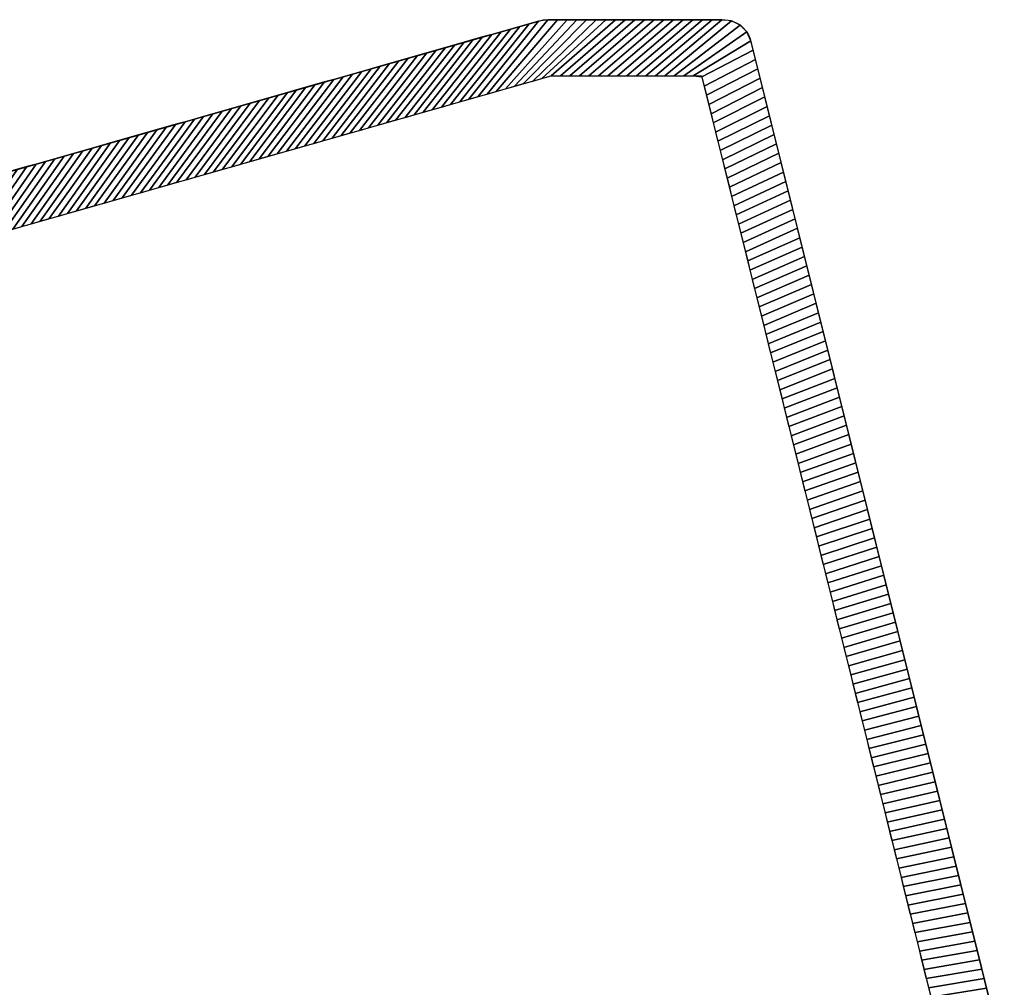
# Model space of a CAD drawing. Extents: x -10.1 to 12.5, y -12 to 12.1.
# Tile 12 of 12: x 8.3 to 12.5, y 8.1 to 12.1. Entities that reach past the tile are written whole.
import ezdxf

# ---------------------------------------------------------------- set-up
doc = ezdxf.new("R2010")
doc.units = 0
doc.header["$MEASUREMENT"] = 0
doc.layers.get('0').update_dxf_attribs({"linetype": 'CONTINUOUS'})

msp = doc.modelspace()

# ---------------------------------------------------------------- linework, layer by layer
for points, elevation in [([(-10.1297, -5.9068), (-10.1297, 6.0788, -0.376322), (-9.9241, 6.3133), (10.531, 12.1372), (11.2894, 12.1372, -0.32213), (11.4015, 12.0566), (12.4626, 7.79, -0.164351), (12.4624, 7.7142, 0.129248), (12.4625, -7.5414, -0.162918), (12.4626, -7.6172), (11.4021, -11.8829, -0.326191), (11.2894, -11.9652), (10.531, -11.9652), (-9.9241, -6.142, -0.376322), (-10.1297, -5.9076)], -13.2806), ([(-10.1297, -5.9068), (-10.1297, 6.0788, -0.376322), (-9.9241, 6.3133), (10.531, 12.1372), (11.2894, 12.1372, -0.32213), (11.4015, 12.0566), (12.4626, 7.79, -0.164351), (12.4624, 7.7142, 0.129248), (12.4625, -7.5414, -0.162918), (12.4626, -7.6172), (11.4021, -11.8829, -0.326191), (11.2894, -11.9652), (10.531, -11.9652), (-9.9241, -6.142, -0.376322), (-10.1297, -5.9076)], -13.2806), ([(-9.8935, -5.9068), (-9.8935, 6.0788, -0.376322), (-9.8933, 6.0791, 0.036591), (-9.8594, 6.0861), (10.564, 11.901), (11.1968, 11.901), (12.2284, 7.7529, 0.128876), (12.2284, -7.58), (11.1969, -11.729), (10.564, -11.729), (-9.8595, -5.9148, 0.036582), (-9.8933, -5.9078, -0.376322), (-9.8935, -5.9076)], -13.5168)]:
    msp.add_lwpolyline(points, format="xyb", dxfattribs=dict(elevation=elevation))
at = {"extrusion": (0, 0, -1)}
for points, elevation in [([(10.1297, -5.9068), (10.1297, 6.0788, 0.376322), (9.9241, 6.3133), (-10.531, 12.1372), (-11.2894, 12.1372, 0.32213), (-11.4015, 12.0566), (-12.4626, 7.79, 0.164351), (-12.4624, 7.7142, -0.129248), (-12.4625, -7.5414, 0.162918), (-12.4626, -7.6172), (-11.4021, -11.8829, 0.326191), (-11.2894, -11.9652), (-10.531, -11.9652), (9.9241, -6.142, 0.376322), (10.1297, -5.9076)], -11.4438), ([(9.8935, -5.9068), (9.8935, 6.0788, 0.376322), (9.8933, 6.0791, -0.036591), (9.8594, 6.0861), (-10.564, 11.901), (-11.1968, 11.901), (-12.2284, 7.7529, -0.128876), (-12.2284, -7.58), (-11.1969, -11.729), (-10.564, -11.729), (9.8595, -5.9148, -0.036582), (9.8933, -5.9078, 0.376322), (9.8935, -5.9076)], -11.68)]:
    msp.add_lwpolyline(points, format="xyb", dxfattribs=dict(at, elevation=elevation))

# ---------------------------------------------------------------- meshes
mesh = msp.add_polymesh((2, 9))
for k, corner in enumerate([(9.9103, 11.7148, -13.5168), (9.9487, 11.7258, -13.5168), (9.9871, 11.7367, -13.5168), (10.0255, 11.7476, -13.5168), (10.0639, 11.7586, -13.5168), (10.1023, 11.7695, -13.5168), (10.1406, 11.7804, -13.5168), (10.179, 11.7914, -13.5168), (10.2174, 11.8023, -13.5168), (10.1577, 12.0309, -13.2806), (10.1968, 12.042, -13.2806), (10.2359, 12.0531, -13.2806), (10.2751, 12.0643, -13.2806), (10.3142, 12.0754, -13.2806), (10.3534, 12.0866, -13.2806), (10.3925, 12.0977, -13.2806), (10.4316, 12.1089, -13.2806), (10.4708, 12.12, -13.2806)]):
    mesh.set_mesh_vertex(divmod(k, 9), corner)
mesh = msp.add_polymesh((2, 9))
for k, corner in enumerate([(9.9103, 11.7148, 11.68), (9.9487, 11.7258, 11.68), (9.9871, 11.7367, 11.68), (10.0255, 11.7476, 11.68), (10.0639, 11.7586, 11.68), (10.1023, 11.7695, 11.68), (10.1406, 11.7804, 11.68), (10.179, 11.7914, 11.68), (10.2174, 11.8023, 11.68), (10.1577, 12.0309, 11.4438), (10.1968, 12.042, 11.4438), (10.2359, 12.0531, 11.4438), (10.2751, 12.0643, 11.4438), (10.3142, 12.0754, 11.4438), (10.3534, 12.0866, 11.4438), (10.3925, 12.0977, 11.4438), (10.4316, 12.1089, 11.4438), (10.4708, 12.12, 11.4438)]):
    mesh.set_mesh_vertex(divmod(k, 9), corner)
mesh = msp.add_polymesh((2, 9))
for k, corner in enumerate([(10.2174, 11.8023, -13.5168), (10.2558, 11.8132, -13.5168), (10.2942, 11.8242, -13.5168), (10.3326, 11.8351, -13.5168), (10.371, 11.846, -13.5168), (10.4094, 11.8569, -13.5168), (10.4478, 11.8679, -13.5168), (10.4862, 11.8788, -13.5168), (10.5246, 11.8897, -13.5168), (10.4708, 12.12, -13.2806), (10.5099, 12.1311, -13.2806), (10.5498, 12.1372, -13.2806), (10.5905, 12.1372, -13.2806), (10.6312, 12.1372, -13.2806), (10.6718, 12.1372, -13.2806), (10.7125, 12.1372, -13.2806), (10.7532, 12.1372, -13.2806), (10.7939, 12.1372, -13.2806)]):
    mesh.set_mesh_vertex(divmod(k, 9), corner)
mesh = msp.add_polymesh((2, 9))
for k, corner in enumerate([(10.2174, 11.8023, 11.68), (10.2558, 11.8132, 11.68), (10.2942, 11.8242, 11.68), (10.3326, 11.8351, 11.68), (10.371, 11.846, 11.68), (10.4094, 11.8569, 11.68), (10.4478, 11.8679, 11.68), (10.4862, 11.8788, 11.68), (10.5246, 11.8897, 11.68), (10.4708, 12.12, 11.4438), (10.5099, 12.1311, 11.4438), (10.5498, 12.1372, 11.4438), (10.5905, 12.1372, 11.4438), (10.6312, 12.1372, 11.4438), (10.6718, 12.1372, 11.4438), (10.7125, 12.1372, 11.4438), (10.7532, 12.1372, 11.4438), (10.7939, 12.1372, 11.4438)]):
    mesh.set_mesh_vertex(divmod(k, 9), corner)
mesh = msp.add_polymesh((2, 9))
for k, corner in enumerate([(10.5246, 11.8897, -13.5168), (10.563, 11.9007, -13.5168), (10.6029, 11.901, -13.5168), (10.6428, 11.901, -13.5168), (10.6827, 11.901, -13.5168), (10.7226, 11.901, -13.5168), (10.7626, 11.901, -13.5168), (10.8025, 11.901, -13.5168), (10.8424, 11.901, -13.5168), (10.7939, 12.1372, -13.2806), (10.8346, 12.1372, -13.2806), (10.8753, 12.1372, -13.2806), (10.916, 12.1372, -13.2806), (10.9567, 12.1372, -13.2806), (10.9974, 12.1372, -13.2806), (11.0381, 12.1372, -13.2806), (11.0788, 12.1372, -13.2806), (11.1195, 12.1372, -13.2806)]):
    mesh.set_mesh_vertex(divmod(k, 9), corner)
mesh = msp.add_polymesh((2, 9))
for k, corner in enumerate([(10.5246, 11.8897, 11.68), (10.563, 11.9007, 11.68), (10.6029, 11.901, 11.68), (10.6428, 11.901, 11.68), (10.6827, 11.901, 11.68), (10.7226, 11.901, 11.68), (10.7626, 11.901, 11.68), (10.8025, 11.901, 11.68), (10.8424, 11.901, 11.68), (10.7939, 12.1372, 11.4438), (10.8346, 12.1372, 11.4438), (10.8753, 12.1372, 11.4438), (10.916, 12.1372, 11.4438), (10.9567, 12.1372, 11.4438), (10.9974, 12.1372, 11.4438), (11.0381, 12.1372, 11.4438), (11.0788, 12.1372, 11.4438), (11.1195, 12.1372, 11.4438)]):
    mesh.set_mesh_vertex(divmod(k, 9), corner)
mesh = msp.add_polymesh((2, 9))
for k, corner in enumerate([(10.8424, 11.901, -13.5168), (10.8823, 11.901, -13.5168), (10.9223, 11.901, -13.5168), (10.9622, 11.901, -13.5168), (11.0021, 11.901, -13.5168), (11.042, 11.901, -13.5168), (11.0819, 11.901, -13.5168), (11.1219, 11.901, -13.5168), (11.1618, 11.901, -13.5168), (11.1195, 12.1372, -13.2806), (11.1602, 12.1372, -13.2806), (11.2009, 12.1372, -13.2806), (11.2416, 12.1372, -13.2806), (11.2823, 12.1372, -13.2806), (11.3225, 12.1324, -13.2806), (11.3589, 12.1146, -13.2806), (11.3871, 12.0856, -13.2806), (11.4035, 12.0486, -13.2806)]):
    mesh.set_mesh_vertex(divmod(k, 9), corner)
mesh = msp.add_polymesh((2, 9))
for k, corner in enumerate([(10.8424, 11.901, 11.68), (10.8823, 11.901, 11.68), (10.9223, 11.901, 11.68), (10.9622, 11.901, 11.68), (11.0021, 11.901, 11.68), (11.042, 11.901, 11.68), (11.0819, 11.901, 11.68), (11.1219, 11.901, 11.68), (11.1618, 11.901, 11.68), (11.1195, 12.1372, 11.4438), (11.1602, 12.1372, 11.4438), (11.2009, 12.1372, 11.4438), (11.2416, 12.1372, 11.4438), (11.2823, 12.1372, 11.4438), (11.3225, 12.1324, 11.4438), (11.3589, 12.1146, 11.4438), (11.3871, 12.0856, 11.4438), (11.4035, 12.0486, 11.4438)]):
    mesh.set_mesh_vertex(divmod(k, 9), corner)
mesh = msp.add_polymesh((2, 9))
for k, corner in enumerate([(9.6031, 11.6274, -13.5168), (9.6415, 11.6383, -13.5168), (9.6799, 11.6492, -13.5168), (9.7183, 11.6602, -13.5168), (9.7567, 11.6711, -13.5168), (9.7951, 11.682, -13.5168), (9.8335, 11.693, -13.5168), (9.8719, 11.7039, -13.5168), (9.9103, 11.7148, -13.5168), (9.8446, 11.9417, -13.2806), (9.8837, 11.9529, -13.2806), (9.9228, 11.964, -13.2806), (9.962, 11.9751, -13.2806), (10.0011, 11.9863, -13.2806), (10.0403, 11.9974, -13.2806), (10.0794, 12.0086, -13.2806), (10.1185, 12.0197, -13.2806), (10.1577, 12.0309, -13.2806)]):
    mesh.set_mesh_vertex(divmod(k, 9), corner)
mesh = msp.add_polymesh((2, 9))
for k, corner in enumerate([(9.6031, 11.6274, 11.68), (9.6415, 11.6383, 11.68), (9.6799, 11.6492, 11.68), (9.7183, 11.6602, 11.68), (9.7567, 11.6711, 11.68), (9.7951, 11.682, 11.68), (9.8335, 11.693, 11.68), (9.8719, 11.7039, 11.68), (9.9103, 11.7148, 11.68), (9.8446, 11.9417, 11.4438), (9.8837, 11.9529, 11.4438), (9.9228, 11.964, 11.4438), (9.962, 11.9751, 11.4438), (10.0011, 11.9863, 11.4438), (10.0403, 11.9974, 11.4438), (10.0794, 12.0086, 11.4438), (10.1185, 12.0197, 11.4438), (10.1577, 12.0309, 11.4438)]):
    mesh.set_mesh_vertex(divmod(k, 9), corner)
mesh = msp.add_polymesh((2, 9))
for k, corner in enumerate([(11.1618, 11.901, -13.5168), (11.198, 11.8962, -13.5168), (11.2076, 11.8575, -13.5168), (11.2172, 11.8187, -13.5168), (11.2269, 11.78, -13.5168), (11.2365, 11.7412, -13.5168), (11.2461, 11.7025, -13.5168), (11.2558, 11.6637, -13.5168), (11.2654, 11.625, -13.5168), (11.4035, 12.0486, -13.2806), (11.4133, 12.0091, -13.2806), (11.4231, 11.9696, -13.2806), (11.4329, 11.9301, -13.2806), (11.4427, 11.8906, -13.2806), (11.4526, 11.8512, -13.2806), (11.4624, 11.8117, -13.2806), (11.4722, 11.7722, -13.2806), (11.482, 11.7327, -13.2806)]):
    mesh.set_mesh_vertex(divmod(k, 9), corner)
mesh = msp.add_polymesh((2, 9))
for k, corner in enumerate([(11.1618, 11.901, 11.68), (11.198, 11.8962, 11.68), (11.2076, 11.8575, 11.68), (11.2172, 11.8187, 11.68), (11.2269, 11.78, 11.68), (11.2365, 11.7412, 11.68), (11.2461, 11.7025, 11.68), (11.2558, 11.6637, 11.68), (11.2654, 11.625, 11.68), (11.4035, 12.0486, 11.4438), (11.4133, 12.0091, 11.4438), (11.4231, 11.9696, 11.4438), (11.4329, 11.9301, 11.4438), (11.4427, 11.8906, 11.4438), (11.4526, 11.8512, 11.4438), (11.4624, 11.8117, 11.4438), (11.4722, 11.7722, 11.4438), (11.482, 11.7327, 11.4438)]):
    mesh.set_mesh_vertex(divmod(k, 9), corner)
mesh = msp.add_polymesh((2, 9))
for k, corner in enumerate([(9.2959, 11.5399, -13.5168), (9.3343, 11.5509, -13.5168), (9.3727, 11.5618, -13.5168), (9.4111, 11.5727, -13.5168), (9.4495, 11.5837, -13.5168), (9.4879, 11.5946, -13.5168), (9.5263, 11.6055, -13.5168), (9.5647, 11.6164, -13.5168), (9.6031, 11.6274, -13.5168), (9.5315, 11.8526, -13.2806), (9.5706, 11.8637, -13.2806), (9.6097, 11.8749, -13.2806), (9.6489, 11.886, -13.2806), (9.688, 11.8971, -13.2806), (9.7271, 11.9083, -13.2806), (9.7663, 11.9194, -13.2806), (9.8054, 11.9306, -13.2806), (9.8446, 11.9417, -13.2806)]):
    mesh.set_mesh_vertex(divmod(k, 9), corner)
mesh = msp.add_polymesh((2, 9))
for k, corner in enumerate([(9.2959, 11.5399, 11.68), (9.3343, 11.5509, 11.68), (9.3727, 11.5618, 11.68), (9.4111, 11.5727, 11.68), (9.4495, 11.5837, 11.68), (9.4879, 11.5946, 11.68), (9.5263, 11.6055, 11.68), (9.5647, 11.6164, 11.68), (9.6031, 11.6274, 11.68), (9.5315, 11.8526, 11.4438), (9.5706, 11.8637, 11.4438), (9.6097, 11.8749, 11.4438), (9.6489, 11.886, 11.4438), (9.688, 11.8971, 11.4438), (9.7271, 11.9083, 11.4438), (9.7663, 11.9194, 11.4438), (9.8054, 11.9306, 11.4438), (9.8446, 11.9417, 11.4438)]):
    mesh.set_mesh_vertex(divmod(k, 9), corner)
mesh = msp.add_polymesh((2, 9))
for k, corner in enumerate([(8.9888, 11.4525, -13.5168), (9.0272, 11.4634, -13.5168), (9.0656, 11.4743, -13.5168), (9.104, 11.4853, -13.5168), (9.1424, 11.4962, -13.5168), (9.1808, 11.5071, -13.5168), (9.2192, 11.5181, -13.5168), (9.2575, 11.529, -13.5168), (9.2959, 11.5399, -13.5168), (9.2184, 11.7634, -13.2806), (9.2575, 11.7746, -13.2806), (9.2966, 11.7857, -13.2806), (9.3358, 11.7969, -13.2806), (9.3749, 11.808, -13.2806), (9.414, 11.8191, -13.2806), (9.4532, 11.8303, -13.2806), (9.4923, 11.8414, -13.2806), (9.5315, 11.8526, -13.2806)]):
    mesh.set_mesh_vertex(divmod(k, 9), corner)
mesh = msp.add_polymesh((2, 9))
for k, corner in enumerate([(8.9888, 11.4525, 11.68), (9.0272, 11.4634, 11.68), (9.0656, 11.4743, 11.68), (9.104, 11.4853, 11.68), (9.1424, 11.4962, 11.68), (9.1808, 11.5071, 11.68), (9.2192, 11.5181, 11.68), (9.2575, 11.529, 11.68), (9.2959, 11.5399, 11.68), (9.2184, 11.7634, 11.4438), (9.2575, 11.7746, 11.4438), (9.2966, 11.7857, 11.4438), (9.3358, 11.7969, 11.4438), (9.3749, 11.808, 11.4438), (9.414, 11.8191, 11.4438), (9.4532, 11.8303, 11.4438), (9.4923, 11.8414, 11.4438), (9.5315, 11.8526, 11.4438)]):
    mesh.set_mesh_vertex(divmod(k, 9), corner)
mesh = msp.add_polymesh((2, 9))
for k, corner in enumerate([(8.6816, 11.365, -13.5168), (8.72, 11.3759, -13.5168), (8.7584, 11.3869, -13.5168), (8.7968, 11.3978, -13.5168), (8.8352, 11.4087, -13.5168), (8.8736, 11.4197, -13.5168), (8.912, 11.4306, -13.5168), (8.9504, 11.4415, -13.5168), (8.9888, 11.4525, -13.5168), (8.9052, 11.6743, -13.2806), (8.9444, 11.6854, -13.2806), (8.9835, 11.6966, -13.2806), (9.0227, 11.7077, -13.2806), (9.0618, 11.7188, -13.2806), (9.1009, 11.73, -13.2806), (9.1401, 11.7411, -13.2806), (9.1792, 11.7523, -13.2806), (9.2184, 11.7634, -13.2806)]):
    mesh.set_mesh_vertex(divmod(k, 9), corner)
mesh = msp.add_polymesh((2, 9))
for k, corner in enumerate([(8.6816, 11.365, 11.68), (8.72, 11.3759, 11.68), (8.7584, 11.3869, 11.68), (8.7968, 11.3978, 11.68), (8.8352, 11.4087, 11.68), (8.8736, 11.4197, 11.68), (8.912, 11.4306, 11.68), (8.9504, 11.4415, 11.68), (8.9888, 11.4525, 11.68), (8.9052, 11.6743, 11.4438), (8.9444, 11.6854, 11.4438), (8.9835, 11.6966, 11.4438), (9.0227, 11.7077, 11.4438), (9.0618, 11.7188, 11.4438), (9.1009, 11.73, 11.4438), (9.1401, 11.7411, 11.4438), (9.1792, 11.7523, 11.4438), (9.2184, 11.7634, 11.4438)]):
    mesh.set_mesh_vertex(divmod(k, 9), corner)
mesh = msp.add_polymesh((2, 9))
for k, corner in enumerate([(11.2654, 11.625, -13.5168), (11.2751, 11.5863, -13.5168), (11.2847, 11.5475, -13.5168), (11.2943, 11.5088, -13.5168), (11.304, 11.47, -13.5168), (11.3136, 11.4313, -13.5168), (11.3232, 11.3926, -13.5168), (11.3329, 11.3538, -13.5168), (11.3425, 11.3151, -13.5168), (11.482, 11.7327, -13.2806), (11.4919, 11.6932, -13.2806), (11.5017, 11.6537, -13.2806), (11.5115, 11.6142, -13.2806), (11.5213, 11.5747, -13.2806), (11.5311, 11.5352, -13.2806), (11.541, 11.4957, -13.2806), (11.5508, 11.4562, -13.2806), (11.5606, 11.4168, -13.2806)]):
    mesh.set_mesh_vertex(divmod(k, 9), corner)
mesh = msp.add_polymesh((2, 9))
for k, corner in enumerate([(11.2654, 11.625, 11.68), (11.2751, 11.5863, 11.68), (11.2847, 11.5475, 11.68), (11.2943, 11.5088, 11.68), (11.304, 11.47, 11.68), (11.3136, 11.4313, 11.68), (11.3232, 11.3926, 11.68), (11.3329, 11.3538, 11.68), (11.3425, 11.3151, 11.68), (11.482, 11.7327, 11.4438), (11.4919, 11.6932, 11.4438), (11.5017, 11.6537, 11.4438), (11.5115, 11.6142, 11.4438), (11.5213, 11.5747, 11.4438), (11.5311, 11.5352, 11.4438), (11.541, 11.4957, 11.4438), (11.5508, 11.4562, 11.4438), (11.5606, 11.4168, 11.4438)]):
    mesh.set_mesh_vertex(divmod(k, 9), corner)
mesh = msp.add_polymesh((2, 9))
for k, corner in enumerate([(8.3744, 11.2776, -13.5168), (8.4128, 11.2885, -13.5168), (8.4512, 11.2994, -13.5168), (8.4896, 11.3104, -13.5168), (8.528, 11.3213, -13.5168), (8.5664, 11.3322, -13.5168), (8.6048, 11.3432, -13.5168), (8.6432, 11.3541, -13.5168), (8.6816, 11.365, -13.5168), (8.5921, 11.5851, -13.2806), (8.6313, 11.5963, -13.2806), (8.6704, 11.6074, -13.2806), (8.7096, 11.6186, -13.2806), (8.7487, 11.6297, -13.2806), (8.7878, 11.6408, -13.2806), (8.827, 11.652, -13.2806), (8.8661, 11.6631, -13.2806), (8.9052, 11.6743, -13.2806)]):
    mesh.set_mesh_vertex(divmod(k, 9), corner)
mesh = msp.add_polymesh((2, 9))
for k, corner in enumerate([(8.3744, 11.2776, 11.68), (8.4128, 11.2885, 11.68), (8.4512, 11.2994, 11.68), (8.4896, 11.3104, 11.68), (8.528, 11.3213, 11.68), (8.5664, 11.3322, 11.68), (8.6048, 11.3432, 11.68), (8.6432, 11.3541, 11.68), (8.6816, 11.365, 11.68), (8.5921, 11.5851, 11.4438), (8.6313, 11.5963, 11.4438), (8.6704, 11.6074, 11.4438), (8.7096, 11.6186, 11.4438), (8.7487, 11.6297, 11.4438), (8.7878, 11.6408, 11.4438), (8.827, 11.652, 11.4438), (8.8661, 11.6631, 11.4438), (8.9052, 11.6743, 11.4438)]):
    mesh.set_mesh_vertex(divmod(k, 9), corner)
mesh = msp.add_polymesh((2, 9))
for k, corner in enumerate([(8.0673, 11.1901, -13.5168), (8.1057, 11.201, -13.5168), (8.1441, 11.212, -13.5168), (8.1825, 11.2229, -13.5168), (8.2209, 11.2338, -13.5168), (8.2593, 11.2448, -13.5168), (8.2977, 11.2557, -13.5168), (8.336, 11.2666, -13.5168), (8.3744, 11.2776, -13.5168), (8.279, 11.496, -13.2806), (8.3182, 11.5071, -13.2806), (8.3573, 11.5183, -13.2806), (8.3964, 11.5294, -13.2806), (8.4356, 11.5406, -13.2806), (8.4747, 11.5517, -13.2806), (8.5139, 11.5628, -13.2806), (8.553, 11.574, -13.2806), (8.5921, 11.5851, -13.2806)]):
    mesh.set_mesh_vertex(divmod(k, 9), corner)
mesh = msp.add_polymesh((2, 9))
for k, corner in enumerate([(8.0673, 11.1901, 11.68), (8.1057, 11.201, 11.68), (8.1441, 11.212, 11.68), (8.1825, 11.2229, 11.68), (8.2209, 11.2338, 11.68), (8.2593, 11.2448, 11.68), (8.2977, 11.2557, 11.68), (8.336, 11.2666, 11.68), (8.3744, 11.2776, 11.68), (8.279, 11.496, 11.4438), (8.3182, 11.5071, 11.4438), (8.3573, 11.5183, 11.4438), (8.3964, 11.5294, 11.4438), (8.4356, 11.5406, 11.4438), (8.4747, 11.5517, 11.4438), (8.5139, 11.5628, 11.4438), (8.553, 11.574, 11.4438), (8.5921, 11.5851, 11.4438)]):
    mesh.set_mesh_vertex(divmod(k, 9), corner)
mesh = msp.add_polymesh((2, 9))
for k, corner in enumerate([(11.3425, 11.3151, -13.5168), (11.3521, 11.2763, -13.5168), (11.3618, 11.2376, -13.5168), (11.3714, 11.1988, -13.5168), (11.381, 11.1601, -13.5168), (11.3907, 11.1214, -13.5168), (11.4003, 11.0826, -13.5168), (11.4099, 11.0439, -13.5168), (11.4196, 11.0051, -13.5168), (11.5606, 11.4168, -13.2806), (11.5704, 11.3773, -13.2806), (11.5802, 11.3378, -13.2806), (11.5901, 11.2983, -13.2806), (11.5999, 11.2588, -13.2806), (11.6097, 11.2193, -13.2806), (11.6195, 11.1798, -13.2806), (11.6294, 11.1403, -13.2806), (11.6392, 11.1008, -13.2806)]):
    mesh.set_mesh_vertex(divmod(k, 9), corner)
mesh = msp.add_polymesh((2, 9))
for k, corner in enumerate([(11.3425, 11.3151, 11.68), (11.3521, 11.2763, 11.68), (11.3618, 11.2376, 11.68), (11.3714, 11.1988, 11.68), (11.381, 11.1601, 11.68), (11.3907, 11.1214, 11.68), (11.4003, 11.0826, 11.68), (11.4099, 11.0439, 11.68), (11.4196, 11.0051, 11.68), (11.5606, 11.4168, 11.4438), (11.5704, 11.3773, 11.4438), (11.5802, 11.3378, 11.4438), (11.5901, 11.2983, 11.4438), (11.5999, 11.2588, 11.4438), (11.6097, 11.2193, 11.4438), (11.6195, 11.1798, 11.4438), (11.6294, 11.1403, 11.4438), (11.6392, 11.1008, 11.4438)]):
    mesh.set_mesh_vertex(divmod(k, 9), corner)
mesh = msp.add_polymesh((2, 9))
for k, corner in enumerate([(11.4196, 11.0051, -13.5168), (11.4292, 10.9664, -13.5168), (11.4388, 10.9277, -13.5168), (11.4485, 10.8889, -13.5168), (11.4581, 10.8502, -13.5168), (11.4677, 10.8114, -13.5168), (11.4774, 10.7727, -13.5168), (11.487, 10.734, -13.5168), (11.4967, 10.6952, -13.5168), (11.6392, 11.1008, -13.2806), (11.649, 11.0613, -13.2806), (11.6588, 11.0218, -13.2806), (11.6686, 10.9824, -13.2806), (11.6785, 10.9429, -13.2806), (11.6883, 10.9034, -13.2806), (11.6981, 10.8639, -13.2806), (11.7079, 10.8244, -13.2806), (11.7177, 10.7849, -13.2806)]):
    mesh.set_mesh_vertex(divmod(k, 9), corner)
mesh = msp.add_polymesh((2, 9))
for k, corner in enumerate([(11.4196, 11.0051, 11.68), (11.4292, 10.9664, 11.68), (11.4388, 10.9277, 11.68), (11.4485, 10.8889, 11.68), (11.4581, 10.8502, 11.68), (11.4677, 10.8114, 11.68), (11.4774, 10.7727, 11.68), (11.487, 10.734, 11.68), (11.4967, 10.6952, 11.68), (11.6392, 11.1008, 11.4438), (11.649, 11.0613, 11.4438), (11.6588, 11.0218, 11.4438), (11.6686, 10.9824, 11.4438), (11.6785, 10.9429, 11.4438), (11.6883, 10.9034, 11.4438), (11.6981, 10.8639, 11.4438), (11.7079, 10.8244, 11.4438), (11.7177, 10.7849, 11.4438)]):
    mesh.set_mesh_vertex(divmod(k, 9), corner)
mesh = msp.add_polymesh((2, 9))
for k, corner in enumerate([(11.4967, 10.6952, -13.5168), (11.5063, 10.6565, -13.5168), (11.5159, 10.6177, -13.5168), (11.5256, 10.579, -13.5168), (11.5352, 10.5402, -13.5168), (11.5448, 10.5015, -13.5168), (11.5545, 10.4628, -13.5168), (11.5641, 10.424, -13.5168), (11.5737, 10.3853, -13.5168), (11.7177, 10.7849, -13.2806), (11.7276, 10.7454, -13.2806), (11.7374, 10.7059, -13.2806), (11.7472, 10.6664, -13.2806), (11.757, 10.6269, -13.2806), (11.7668, 10.5874, -13.2806), (11.7767, 10.548, -13.2806), (11.7865, 10.5085, -13.2806), (11.7963, 10.469, -13.2806)]):
    mesh.set_mesh_vertex(divmod(k, 9), corner)
mesh = msp.add_polymesh((2, 9))
for k, corner in enumerate([(11.4967, 10.6952, 11.68), (11.5063, 10.6565, 11.68), (11.5159, 10.6177, 11.68), (11.5256, 10.579, 11.68), (11.5352, 10.5402, 11.68), (11.5448, 10.5015, 11.68), (11.5545, 10.4628, 11.68), (11.5641, 10.424, 11.68), (11.5737, 10.3853, 11.68), (11.7177, 10.7849, 11.4438), (11.7276, 10.7454, 11.4438), (11.7374, 10.7059, 11.4438), (11.7472, 10.6664, 11.4438), (11.757, 10.6269, 11.4438), (11.7668, 10.5874, 11.4438), (11.7767, 10.548, 11.4438), (11.7865, 10.5085, 11.4438), (11.7963, 10.469, 11.4438)]):
    mesh.set_mesh_vertex(divmod(k, 9), corner)
mesh = msp.add_polymesh((2, 9))
for k, corner in enumerate([(11.5737, 10.3853, -13.5168), (11.5834, 10.3465, -13.5168), (11.593, 10.3078, -13.5168), (11.6026, 10.2691, -13.5168), (11.6123, 10.2303, -13.5168), (11.6219, 10.1916, -13.5168), (11.6315, 10.1528, -13.5168), (11.6412, 10.1141, -13.5168), (11.6508, 10.0753, -13.5168), (11.7963, 10.469, -13.2806), (11.8061, 10.4295, -13.2806), (11.816, 10.39, -13.2806), (11.8258, 10.3505, -13.2806), (11.8356, 10.311, -13.2806), (11.8454, 10.2715, -13.2806), (11.8552, 10.232, -13.2806), (11.8651, 10.1925, -13.2806), (11.8749, 10.1531, -13.2806)]):
    mesh.set_mesh_vertex(divmod(k, 9), corner)
mesh = msp.add_polymesh((2, 9))
for k, corner in enumerate([(11.5737, 10.3853, 11.68), (11.5834, 10.3465, 11.68), (11.593, 10.3078, 11.68), (11.6026, 10.2691, 11.68), (11.6123, 10.2303, 11.68), (11.6219, 10.1916, 11.68), (11.6315, 10.1528, 11.68), (11.6412, 10.1141, 11.68), (11.6508, 10.0753, 11.68), (11.7963, 10.469, 11.4438), (11.8061, 10.4295, 11.4438), (11.816, 10.39, 11.4438), (11.8258, 10.3505, 11.4438), (11.8356, 10.311, 11.4438), (11.8454, 10.2715, 11.4438), (11.8552, 10.232, 11.4438), (11.8651, 10.1925, 11.4438), (11.8749, 10.1531, 11.4438)]):
    mesh.set_mesh_vertex(divmod(k, 9), corner)
mesh = msp.add_polymesh((2, 9))
for k, corner in enumerate([(11.6508, 10.0753, -13.5168), (11.6604, 10.0366, -13.5168), (11.6701, 9.9979, -13.5168), (11.6797, 9.9591, -13.5168), (11.6893, 9.9204, -13.5168), (11.699, 9.8816, -13.5168), (11.7086, 9.8429, -13.5168), (11.7183, 9.8042, -13.5168), (11.7279, 9.7654, -13.5168), (11.8749, 10.1531, -13.2806), (11.8847, 10.1136, -13.2806), (11.8945, 10.0741, -13.2806), (11.9043, 10.0346, -13.2806), (11.9142, 9.9951, -13.2806), (11.924, 9.9556, -13.2806), (11.9338, 9.9161, -13.2806), (11.9436, 9.8766, -13.2806), (11.9534, 9.8371, -13.2806)]):
    mesh.set_mesh_vertex(divmod(k, 9), corner)
mesh = msp.add_polymesh((2, 9))
for k, corner in enumerate([(11.6508, 10.0753, 11.68), (11.6604, 10.0366, 11.68), (11.6701, 9.9979, 11.68), (11.6797, 9.9591, 11.68), (11.6893, 9.9204, 11.68), (11.699, 9.8816, 11.68), (11.7086, 9.8429, 11.68), (11.7183, 9.8042, 11.68), (11.7279, 9.7654, 11.68), (11.8749, 10.1531, 11.4438), (11.8847, 10.1136, 11.4438), (11.8945, 10.0741, 11.4438), (11.9043, 10.0346, 11.4438), (11.9142, 9.9951, 11.4438), (11.924, 9.9556, 11.4438), (11.9338, 9.9161, 11.4438), (11.9436, 9.8766, 11.4438), (11.9534, 9.8371, 11.4438)]):
    mesh.set_mesh_vertex(divmod(k, 9), corner)
mesh = msp.add_polymesh((2, 9))
for k, corner in enumerate([(11.7279, 9.7654, -13.5168), (11.7375, 9.7267, -13.5168), (11.7472, 9.6879, -13.5168), (11.7568, 9.6492, -13.5168), (11.7664, 9.6104, -13.5168), (11.7761, 9.5717, -13.5168), (11.7857, 9.533, -13.5168), (11.7953, 9.4942, -13.5168), (11.805, 9.4555, -13.5168), (11.9534, 9.8371, -13.2806), (11.9633, 9.7976, -13.2806), (11.9731, 9.7581, -13.2806), (11.9829, 9.7187, -13.2806), (11.9927, 9.6792, -13.2806), (12.0026, 9.6397, -13.2806), (12.0124, 9.6002, -13.2806), (12.0222, 9.5607, -13.2806), (12.032, 9.5212, -13.2806)]):
    mesh.set_mesh_vertex(divmod(k, 9), corner)
mesh = msp.add_polymesh((2, 9))
for k, corner in enumerate([(11.7279, 9.7654, 11.68), (11.7375, 9.7267, 11.68), (11.7472, 9.6879, 11.68), (11.7568, 9.6492, 11.68), (11.7664, 9.6104, 11.68), (11.7761, 9.5717, 11.68), (11.7857, 9.533, 11.68), (11.7953, 9.4942, 11.68), (11.805, 9.4555, 11.68), (11.9534, 9.8371, 11.4438), (11.9633, 9.7976, 11.4438), (11.9731, 9.7581, 11.4438), (11.9829, 9.7187, 11.4438), (11.9927, 9.6792, 11.4438), (12.0026, 9.6397, 11.4438), (12.0124, 9.6002, 11.4438), (12.0222, 9.5607, 11.4438), (12.032, 9.5212, 11.4438)]):
    mesh.set_mesh_vertex(divmod(k, 9), corner)
mesh = msp.add_polymesh((2, 9))
for k, corner in enumerate([(11.805, 9.4555, -13.5168), (11.8146, 9.4167, -13.5168), (11.8242, 9.378, -13.5168), (11.8339, 9.3393, -13.5168), (11.8435, 9.3005, -13.5168), (11.8531, 9.2618, -13.5168), (11.8628, 9.223, -13.5168), (11.8724, 9.1843, -13.5168), (11.882, 9.1455, -13.5168), (12.032, 9.5212, -13.2806), (12.0418, 9.4817, -13.2806), (12.0517, 9.4422, -13.2806), (12.0615, 9.4027, -13.2806), (12.0713, 9.3632, -13.2806), (12.0811, 9.3237, -13.2806), (12.0909, 9.2843, -13.2806), (12.1008, 9.2448, -13.2806), (12.1106, 9.2053, -13.2806)]):
    mesh.set_mesh_vertex(divmod(k, 9), corner)
mesh = msp.add_polymesh((2, 9))
for k, corner in enumerate([(11.805, 9.4555, 11.68), (11.8146, 9.4167, 11.68), (11.8242, 9.378, 11.68), (11.8339, 9.3393, 11.68), (11.8435, 9.3005, 11.68), (11.8531, 9.2618, 11.68), (11.8628, 9.223, 11.68), (11.8724, 9.1843, 11.68), (11.882, 9.1455, 11.68), (12.032, 9.5212, 11.4438), (12.0418, 9.4817, 11.4438), (12.0517, 9.4422, 11.4438), (12.0615, 9.4027, 11.4438), (12.0713, 9.3632, 11.4438), (12.0811, 9.3237, 11.4438), (12.0909, 9.2843, 11.4438), (12.1008, 9.2448, 11.4438), (12.1106, 9.2053, 11.4438)]):
    mesh.set_mesh_vertex(divmod(k, 9), corner)
mesh = msp.add_polymesh((2, 9))
for k, corner in enumerate([(11.882, 9.1455, -13.5168), (11.8917, 9.1068, -13.5168), (11.9013, 9.0681, -13.5168), (11.9109, 9.0293, -13.5168), (11.9206, 8.9906, -13.5168), (11.9302, 8.9518, -13.5168), (11.9399, 8.9131, -13.5168), (11.9495, 8.8744, -13.5168), (11.9591, 8.8356, -13.5168), (12.1106, 9.2053, -13.2806), (12.1204, 9.1658, -13.2806), (12.1302, 9.1263, -13.2806), (12.14, 9.0868, -13.2806), (12.1499, 9.0473, -13.2806), (12.1597, 9.0078, -13.2806), (12.1695, 8.9683, -13.2806), (12.1793, 8.9288, -13.2806), (12.1892, 8.8893, -13.2806)]):
    mesh.set_mesh_vertex(divmod(k, 9), corner)
mesh = msp.add_polymesh((2, 9))
for k, corner in enumerate([(11.882, 9.1455, 11.68), (11.8917, 9.1068, 11.68), (11.9013, 9.0681, 11.68), (11.9109, 9.0293, 11.68), (11.9206, 8.9906, 11.68), (11.9302, 8.9518, 11.68), (11.9399, 8.9131, 11.68), (11.9495, 8.8744, 11.68), (11.9591, 8.8356, 11.68), (12.1106, 9.2053, 11.4438), (12.1204, 9.1658, 11.4438), (12.1302, 9.1263, 11.4438), (12.14, 9.0868, 11.4438), (12.1499, 9.0473, 11.4438), (12.1597, 9.0078, 11.4438), (12.1695, 8.9683, 11.4438), (12.1793, 8.9288, 11.4438), (12.1892, 8.8893, 11.4438)]):
    mesh.set_mesh_vertex(divmod(k, 9), corner)
mesh = msp.add_polymesh((2, 9))
for k, corner in enumerate([(11.9591, 8.8356, -13.5168), (11.9688, 8.7969, -13.5168), (11.9784, 8.7581, -13.5168), (11.988, 8.7194, -13.5168), (11.9977, 8.6807, -13.5168), (12.0073, 8.6419, -13.5168), (12.0169, 8.6032, -13.5168), (12.0266, 8.5644, -13.5168), (12.0362, 8.5257, -13.5168), (12.1892, 8.8893, -13.2806), (12.199, 8.8499, -13.2806), (12.2088, 8.8104, -13.2806), (12.2186, 8.7709, -13.2806), (12.2284, 8.7314, -13.2806), (12.2383, 8.6919, -13.2806), (12.2481, 8.6524, -13.2806), (12.2579, 8.6129, -13.2806), (12.2677, 8.5734, -13.2806)]):
    mesh.set_mesh_vertex(divmod(k, 9), corner)
mesh = msp.add_polymesh((2, 9))
for k, corner in enumerate([(11.9591, 8.8356, 11.68), (11.9688, 8.7969, 11.68), (11.9784, 8.7581, 11.68), (11.988, 8.7194, 11.68), (11.9977, 8.6807, 11.68), (12.0073, 8.6419, 11.68), (12.0169, 8.6032, 11.68), (12.0266, 8.5644, 11.68), (12.0362, 8.5257, 11.68), (12.1892, 8.8893, 11.4438), (12.199, 8.8499, 11.4438), (12.2088, 8.8104, 11.4438), (12.2186, 8.7709, 11.4438), (12.2284, 8.7314, 11.4438), (12.2383, 8.6919, 11.4438), (12.2481, 8.6524, 11.4438), (12.2579, 8.6129, 11.4438), (12.2677, 8.5734, 11.4438)]):
    mesh.set_mesh_vertex(divmod(k, 9), corner)
mesh = msp.add_polymesh((2, 9))
for k, corner in enumerate([(12.0362, 8.5257, -13.5168), (12.0458, 8.4869, -13.5168), (12.0555, 8.4482, -13.5168), (12.0651, 8.4095, -13.5168), (12.0747, 8.3707, -13.5168), (12.0844, 8.332, -13.5168), (12.094, 8.2932, -13.5168), (12.1036, 8.2545, -13.5168), (12.1133, 8.2158, -13.5168), (12.2677, 8.5734, -13.2806), (12.2775, 8.5339, -13.2806), (12.2874, 8.4944, -13.2806), (12.2972, 8.455, -13.2806), (12.307, 8.4155, -13.2806), (12.3168, 8.376, -13.2806), (12.3266, 8.3365, -13.2806), (12.3365, 8.297, -13.2806), (12.3463, 8.2575, -13.2806)]):
    mesh.set_mesh_vertex(divmod(k, 9), corner)
mesh = msp.add_polymesh((2, 9))
for k, corner in enumerate([(12.0362, 8.5257, 11.68), (12.0458, 8.4869, 11.68), (12.0555, 8.4482, 11.68), (12.0651, 8.4095, 11.68), (12.0747, 8.3707, 11.68), (12.0844, 8.332, 11.68), (12.094, 8.2932, 11.68), (12.1036, 8.2545, 11.68), (12.1133, 8.2158, 11.68), (12.2677, 8.5734, 11.4438), (12.2775, 8.5339, 11.4438), (12.2874, 8.4944, 11.4438), (12.2972, 8.455, 11.4438), (12.307, 8.4155, 11.4438), (12.3168, 8.376, 11.4438), (12.3266, 8.3365, 11.4438), (12.3365, 8.297, 11.4438), (12.3463, 8.2575, 11.4438)]):
    mesh.set_mesh_vertex(divmod(k, 9), corner)
mesh = msp.add_polymesh((2, 9))
for k, corner in enumerate([(12.1133, 8.2158, -13.5168), (12.1229, 8.177, -13.5168), (12.1325, 8.1383, -13.5168), (12.1422, 8.0995, -13.5168), (12.1518, 8.0608, -13.5168), (12.1615, 8.022, -13.5168), (12.1711, 7.9833, -13.5168), (12.1807, 7.9446, -13.5168), (12.1904, 7.9058, -13.5168), (12.3463, 8.2575, -13.2806), (12.3561, 8.218, -13.2806), (12.3659, 8.1785, -13.2806), (12.3758, 8.139, -13.2806), (12.3856, 8.0995, -13.2806), (12.3954, 8.06, -13.2806), (12.4052, 8.0206, -13.2806), (12.415, 7.9811, -13.2806), (12.4249, 7.9416, -13.2806)]):
    mesh.set_mesh_vertex(divmod(k, 9), corner)
mesh = msp.add_polymesh((2, 9))
for k, corner in enumerate([(12.1133, 8.2158, 11.68), (12.1229, 8.177, 11.68), (12.1325, 8.1383, 11.68), (12.1422, 8.0995, 11.68), (12.1518, 8.0608, 11.68), (12.1615, 8.022, 11.68), (12.1711, 7.9833, 11.68), (12.1807, 7.9446, 11.68), (12.1904, 7.9058, 11.68), (12.3463, 8.2575, 11.4438), (12.3561, 8.218, 11.4438), (12.3659, 8.1785, 11.4438), (12.3758, 8.139, 11.4438), (12.3856, 8.0995, 11.4438), (12.3954, 8.06, 11.4438), (12.4052, 8.0206, 11.4438), (12.415, 7.9811, 11.4438), (12.4249, 7.9416, 11.4438)]):
    mesh.set_mesh_vertex(divmod(k, 9), corner)

doc.saveas('drawing.dxf')
